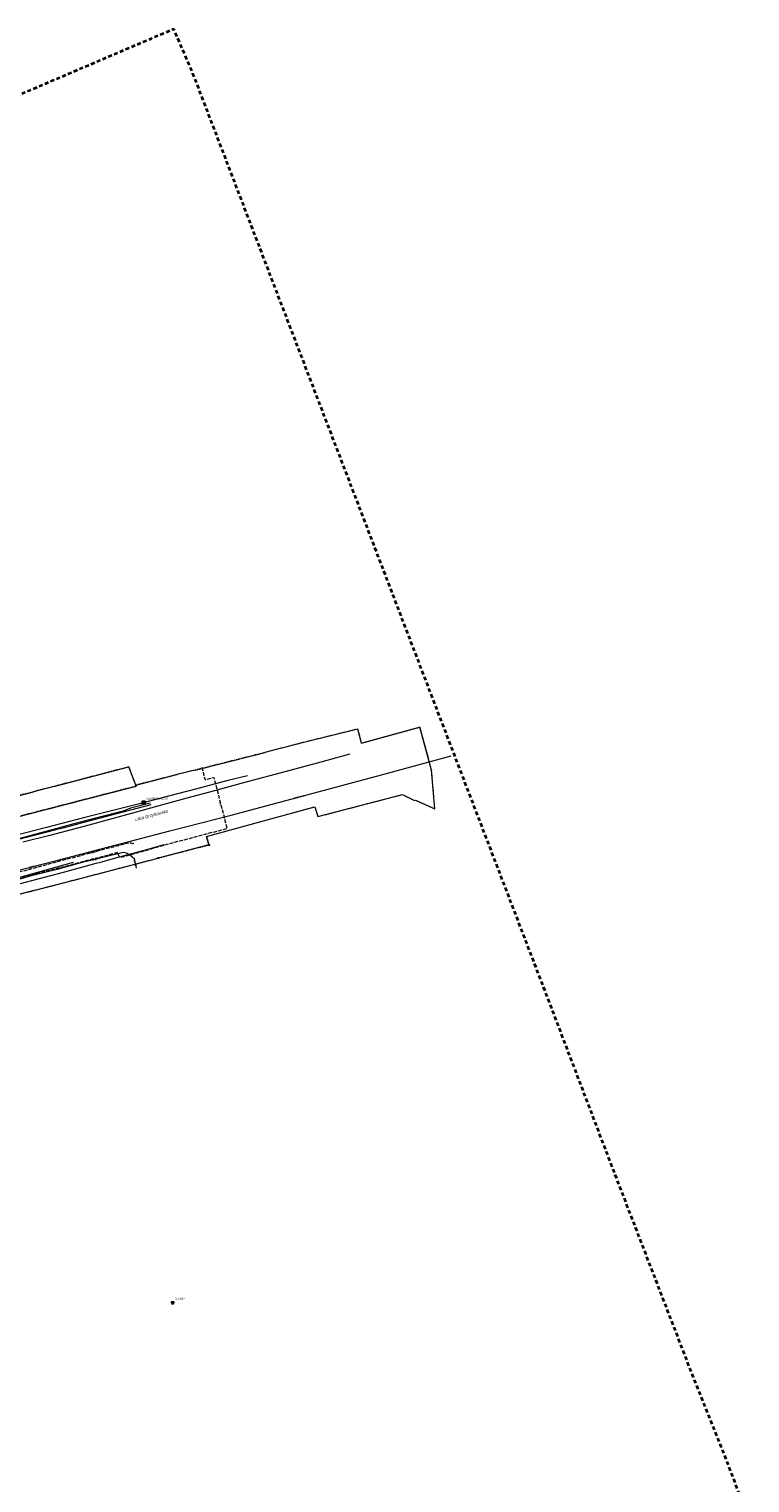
# Model space of a CAD drawing. Header units: metres. Extents: x 0 to 8432273, y 0 to 5705512.
# Tile 32 of 32: x 8404160 to 8404447, y 5704905 to 5705484. Entities that reach past the tile are written whole.
import ezdxf
from ezdxf.enums import TextEntityAlignment as Align

# ---------------------------------------------------------------- set-up
doc = ezdxf.new("R2010")
doc.units = ezdxf.units.M
doc.header["$MEASUREMENT"] = 0
for name, pattern in [('1.5_0.5', [2, 1.5, -0.5]), ('1.5_1.0', [2.5, 1.5, -1]), ('219-500', [0]), ('egug-500', [1, 0.5, -0.5])]:
    doc.linetypes.add(name, pattern=pattern)
doc.layers.get('0').update_dxf_attribs({"color": 250, "linetype": 'CONTINUOUS', "lineweight": 100})
for name, color, linetype in [('202-punkt graniczny', 7, 'CONTINUOUS'), ('202-punkt graniczny-Atr103', 7, 'CONTINUOUS'), ('203-punkt graniczny', 7, 'CONTINUOUS'), ('216-obręb ewidencyjny', 7, 'CONTINUOUS'), ('218-kontur użytku gruntowego', 7, 'CONTINUOUS'), ('219-działka ewidencyjna', 7, 'CONTINUOUS'), ('994-Nazwa ulicy', 7, 'CONTINUOUS'), ('przewód elektroenergetyczny podziemny', 7, 'CONTINUOUS'), ('przewód elektroenergetyczny podziemny - ob. projektowany', 7, 'CONTINUOUS'), ('przewód elektroenergetyczny podziemny - ob. projektowany-Atr1', 7, 'CONTINUOUS'), ('przewód elektroenergetyczny podziemny-Atr1', 7, 'CONTINUOUS'), ('przewód gazowy', 7, 'CONTINUOUS'), ('przewód gazowy-Atr1', 7, 'CONTINUOUS'), ('przewód telekomunikacyjny podziemny', 7, 'CONTINUOUS'), ('przewód wodociągowy - ob. projektowany', 7, 'CONTINUOUS'), ('przewód wodociągowy - ob. projektowany-Atr1', 7, 'CONTINUOUS'), ('rzędna', 7, 'CONTINUOUS'), ('rzędna-Atr2', 7, 'CONTINUOUS'), ('Szczegółowa osnowa geodezyjna pozioma', 7, 'CONTINUOUS'), ('Szczegółowa osnowa geodezyjna pozioma-Atr103', 7, 'CONTINUOUS'), ('Szczegółowa osnowa geodezyjna wysokościowa', 7, 'CONTINUOUS'), ('Szczegółowa osnowa geodezyjna wysokościowa-Atr103', 7, 'CONTINUOUS')]:
    doc.layers.add(name, color=color, linetype=linetype)
doc.layers.add('PL_AR_01-MAPA dwg', color=7, linetype='CONTINUOUS', lineweight=15)
doc.styles.get("Standard").update_dxf_attribs({"font": 'arial.ttf', "width": 0.75})

# ---------------------------------------------------------------- blocks, each defined once
blk = doc.blocks.new('203')
at = {"linetype": 'Continuous', "lineweight": 0}
h = blk.add_hatch(color=0, dxfattribs=at)
edge = h.paths.add_edge_path()
edge.add_arc((0, 0), 0.045, 0, 360)
blk = doc.blocks.new('202')
at = {"color": 0, "linetype": 'Continuous', "lineweight": 0}
blk.add_circle((0, 0), 0.25, dxfattribs=at)
blk = doc.blocks.new('PW01')
at = {"linetype": 'Continuous', "lineweight": 13}
h = blk.add_hatch(color=0, dxfattribs=at)
edge = h.paths.add_edge_path()
edge.add_arc((0, 0), 0.045, 0, 360)
blk = doc.blocks.new('OSSP')
at = {"color": 0}
for p, q in [((-0.626, 0.625), (-0.626, -0.625)), ((-0.626, 0.625), (-0.626, -0.625)), ((0.624, 0.625), (-0.626, 0.625)), ((0.624, 0.625), (-0.626, 0.625)), ((0.3, 0), (-0.3, 0)), ((0.3, 0), (-0.3, 0)), ((0, -0.3), (0, 0.3)), ((0, -0.3), (0, 0.3)), ((0.624, -0.625), (0.624, 0.625)), ((0.624, -0.625), (0.624, 0.625)), ((-0.626, -0.625), (0.624, -0.625)), ((-0.626, -0.625), (0.624, -0.625))]:
    blk.add_line(p, q, dxfattribs=at)
blk = doc.blocks.new('OSSH')
at = {"color": 0}
for p, q in [((0, -0.721), (-0.624, 0.362)), ((0.626, 0.362), (-0.624, 0.362)), ((-0.25, 0), (0.25, 0)), ((0.626, 0.362), (0, -0.721)), ((0, -0.25), (0, 0.25))]:
    blk.add_line(p, q, dxfattribs=at)
blk = doc.blocks.new('MDCP')
at = {"layer": '216-obręb ewidencyjny', "color": 7, "linetype": '1.5_1.0', "lineweight": 35, "flags": 128}
blk.add_lwpolyline([(8404146.36, 5705453.78), (8404111.36, 5705441.78), (8403920.07, 5705370.27), (8403918.77, 5705369.78), (8403913.37, 5705367.76), (8403915.1, 5705360.63), (8403917.12, 5705352.7), (8403937.18, 5705274.23), (8403937.59, 5705272.63), (8403940.13, 5705262.66), (8403940.22, 5705262.31), (8403964.9, 5705124.72), (8403969.67, 5705098.09), (8403969.09, 5705097.93), (8403972.52, 5705080.46), (8404007.86, 5704900.21), (8404028.72, 5704792.65), (8404031.53, 5704778.14), (8404034.31, 5704763.98), (8404037.3, 5704748.7), (8404437.69, 5704886.35), (8404446.65, 5704889.43), (8404442.5, 5704900.38), (8404437.79, 5704912.81), (8404423.41, 5704948.87), (8404412, 5704978.45), (8404391.39, 5705031.85), (8404368.9, 5705090.84), (8404326.69, 5705200.83), (8404224.84, 5705466.28), (8404217.17, 5705484), (8404208.12, 5705480.14)], close=True, dxfattribs=at)
at = {"layer": '218-kontur użytku gruntowego', "color": 3, "linetype": 'egug-500', "lineweight": 18, "flags": 128}
for points in [[(8404290.5, 5705205.16), (8404269.98, 5705200.12)], [(8404292, 5705199.54), (8404290.5, 5705205.16)], [(8404315.24, 5705205.95), (8404292, 5705199.54)], [(8404319.88, 5705188.83), (8404315.24, 5705205.95)], [(8404253.94, 5705195.96), (8404249.31, 5705194.76)], [(8404269.98, 5705200.12), (8404253.94, 5705195.96)], [(8404199.32, 5705190.12), (8404169.39, 5705182.29)], [(8404202.02, 5705182.85), (8404199.32, 5705190.12)], [(8404249.31, 5705194.76), (8404225.74, 5705188.83)], [(8404218.89, 5705187.14), (8404202.02, 5705182.85)], [(8404225.74, 5705188.83), (8404218.89, 5705187.14)], [(8404321.15, 5705173.4), (8404319.88, 5705188.83)], [(8404161.34, 5705180.18), (8404130.28, 5705172.05)], [(8404169.39, 5705182.29), (8404161.34, 5705180.18)], [(8404162.63, 5705172.2), (8404202.18, 5705182.42)], [(8404202.18, 5705182.42), (8404162.63, 5705172.2)], [(8404202.18, 5705182.42), (8404202.02, 5705182.85)], [(8404202.02, 5705182.85), (8404202.18, 5705182.42)], [(8404274.55, 5705170.3), (8404308.33, 5705179.1)], [(8404308.33, 5705179.1), (8404313.01, 5705176.69)], [(8404130.32, 5705163.85), (8404162.63, 5705172.2)], [(8404162.63, 5705172.2), (8404130.32, 5705163.85)], [(8404251.43, 5705168.23), (8404273.34, 5705174.24)], [(8404273.34, 5705174.24), (8404274.55, 5705170.3)], [(8404313.01, 5705176.69), (8404313.42, 5705176.85)], [(8404313.42, 5705176.85), (8404321.15, 5705173.4)], [(8404230.19, 5705162.37), (8404251.43, 5705168.23)], [(8404231.19, 5705159.01), (8404230.19, 5705162.37)], [(8404211.02, 5705153.79), (8404231.19, 5705159.01)], [(8404179.89, 5705145.65), (8404211.02, 5705153.79)], [(8404162.03, 5705141), (8404179.89, 5705145.65)], [(8404141.72, 5705135.71), (8404162.03, 5705141)]]:
    blk.add_lwpolyline(points, dxfattribs=at)
at = {"layer": '219-działka ewidencyjna', "color": 7, "linetype": '219-500', "lineweight": 18, "flags": 128}
for points in [[(8404290.5, 5705205.16), (8404269.98, 5705200.12)], [(8404292, 5705199.54), (8404290.5, 5705205.16)], [(8404292, 5705199.54), (8404315.24, 5705205.95)], [(8404319.88, 5705188.83), (8404315.24, 5705205.95)], [(8404249.31, 5705194.76), (8404253.94, 5705195.96)], [(8404269.98, 5705200.12), (8404253.94, 5705195.96)], [(8404169.39, 5705182.29), (8404199.32, 5705190.12)], [(8404202.02, 5705182.85), (8404199.32, 5705190.12)], [(8404225.74, 5705188.83), (8404249.31, 5705194.76)], [(8404202.02, 5705182.85), (8404218.89, 5705187.14)], [(8404225.74, 5705188.83), (8404218.89, 5705187.14)], [(8404321.15, 5705173.4), (8404319.88, 5705188.83)], [(8404130.28, 5705172.05), (8404161.34, 5705180.18)], [(8404169.39, 5705182.29), (8404161.34, 5705180.18)], [(8404162.63, 5705172.2), (8404202.18, 5705182.42)], [(8404202.18, 5705182.42), (8404202.02, 5705182.85)], [(8404274.55, 5705170.3), (8404308.33, 5705179.1)], [(8404308.33, 5705179.1), (8404313.01, 5705176.69)], [(8404130.32, 5705163.85), (8404162.63, 5705172.2)], [(8404251.43, 5705168.23), (8404273.34, 5705174.24)], [(8404273.34, 5705174.24), (8404274.55, 5705170.3)], [(8404313.01, 5705176.69), (8404313.42, 5705176.85)], [(8404313.42, 5705176.85), (8404321.15, 5705173.4)], [(8404230.19, 5705162.37), (8404251.43, 5705168.23)], [(8404230.19, 5705162.37), (8404231.19, 5705159.01)], [(8404231.19, 5705159.01), (8404211.02, 5705153.79)], [(8404179.89, 5705145.65), (8404211.02, 5705153.79)], [(8404162.03, 5705141), (8404179.89, 5705145.65)], [(8404162.03, 5705141), (8404141.72, 5705135.71)]]:
    blk.add_lwpolyline(points, dxfattribs=at)
at = {"layer": 'przewód elektroenergetyczny podziemny', "color": 1, "linetype": 'Continuous', "lineweight": 18, "flags": 128}
for points in [[(8404287.33, 5705195.12), (8404274.24, 5705191.54), (8404263.44, 5705188.64), (8404244.42, 5705183.58), (8404233.38, 5705180.61), (8404224.42, 5705178.12), (8404212.68, 5705174.95), (8404199.77, 5705171.41), (8404183.37, 5705166.94), (8404167.84, 5705162.72), (8404157.12, 5705160.1)], [(8404246.5, 5705186.56), (8404238.75, 5705184.61), (8404226.31, 5705181.33), (8404210.95, 5705177.41), (8404203.48, 5705175.43), (8404197.13, 5705173.81), (8404188.12, 5705171.51), (8404181.8, 5705169.91), (8404166.43, 5705165.99), (8404149.47, 5705161.62)], [(8404207.77, 5705175.68), (8404199.99, 5705173.6), (8404197.09, 5705172.44), (8404186.54, 5705169.78), (8404177.35, 5705167.42), (8404169.09, 5705165.1), (8404159.88, 5705162.61), (8404152.83, 5705160.73)], [(8404208.06, 5705175.02), (8404196.94, 5705172.02), (8404182.8, 5705168.36), (8404173.04, 5705165.74), (8404169.71, 5705164.85), (8404157.82, 5705161.8), (8404156.37, 5705161.42), (8404150.11, 5705159.79), (8404145.58, 5705158.62), (8404127.14, 5705153.76), (8404110.37, 5705149.4), (8404098.27, 5705146.33), (8404087.35, 5705143.66), (8404080.8, 5705141.98), (8404074.38, 5705140.33), (8404058.41, 5705136.16), (8404048.51, 5705133.61), (8404044.63, 5705132.61), (8404033.81, 5705129.75), (8404016.18, 5705125.16), (8403996.9, 5705120.13), (8403985.68, 5705117.02), (8403985.15, 5705116.9)], [(8404213.21, 5705159), (8404205.8, 5705156.93), (8404195.41, 5705154.09), (8404188.75, 5705152.27), (8404188.48, 5705152.2), (8404185.2, 5705151.3), (8404173.11, 5705148.07), (8404163.08, 5705145.42), (8404155.94, 5705143.48)], [(8404154.69, 5705145.07), (8404160.85, 5705147.01), (8404171.81, 5705149.65), (8404173.17, 5705150.02), (8404181.82, 5705152.39), (8404184.77, 5705153.13), (8404189.51, 5705154.31), (8404196, 5705155.83), (8404197.18, 5705156.09), (8404198.28, 5705155.88), (8404199.61, 5705155.17), (8404201.36, 5705153.54), (8404202.21, 5705149.8)]]:
    blk.add_lwpolyline(points, dxfattribs=at)
at = {"layer": 'przewód elektroenergetyczny podziemny - ob. projektowany', "color": 1, "linetype": '1.5_0.5', "lineweight": 18, "flags": 128}
blk.add_lwpolyline([(8404228.33, 5705189.95), (8404229.64, 5705184.97), (8404233.11, 5705185.91), (8404238.38, 5705165.63), (8404238.12, 5705165.41), (8404218.78, 5705160.31), (8404195.79, 5705153.93), (8404194.72, 5705155.92), (8404181.48, 5705152.44), (8404172.12, 5705149.94), (8404160.7, 5705147.13), (8404148.8, 5705143.49), (8404140.72, 5705141.27), (8404139.48, 5705141.95), (8404128.19, 5705139.05), (8404128.93, 5705136.16), (8404079.18, 5705123.4), (8404078, 5705124.73), (8404063.45, 5705121.06), (8404024.1, 5705110.77), (8404013.74, 5705107.93), (8404013.15, 5705107.52), (8403988.61, 5705101.01), (8403987.96, 5705099.86), (8403981.09, 5705098.05), (8403978.24, 5705094.88), (8403980.76, 5705084.25), (8403966.59, 5705081.25), (8403965.77, 5705085.11), (8403954.62, 5705083.96), (8403948.81, 5705086.13), (8403947.64, 5705088.03), (8403906.62, 5705077.24), (8403894.31, 5705073.93), (8403889.2, 5705074.65), (8403870.27, 5705069.65), (8403853.52, 5705065.42), (8403851.89, 5705068.06), (8403840.42, 5705065.14), (8403840.98, 5705060.46), (8403832.17, 5705057.88), (8403826.41, 5705056.71), (8403825.05, 5705058.55), (8403813.84, 5705055.65), (8403813.53, 5705050.91), (8403804.97, 5705048.76), (8403784.36, 5705043.39), (8403787.89, 5705029.05), (8403738.03, 5705012.12), (8403745.9, 5704991.39), (8403756.67, 5704963.9), (8403767.69, 5704938.67), (8403768.93, 5704938.15), (8403775.49, 5704923.65), (8403784.73, 5704904.57), (8403786.35, 5704901), (8403800.33, 5704873.61), (8403805.32, 5704864.06), (8403804.97, 5704861.53), (8403812.89, 5704846.95), (8403816.59, 5704844.69), (8403817.41, 5704843.19), (8403817.78, 5704837.39), (8403827.28, 5704820.53), (8403813.2, 5704812.86), (8403823.45, 5704791.81), (8403828.11, 5704775.01), (8403832.92, 5704766.63), (8403818.05, 5704758.69), (8403815.3, 5704754.32), (8403812.3, 5704749.62), (8403809.17, 5704744.59), (8403793.02, 5704735.05), (8403780.51, 5704727.5), (8403780.93, 5704725.43), (8403742.06, 5704703.14), (8403737.01, 5704700.48), (8403725.85, 5704697.28), (8403696.34, 5704688.61), (8403648.35, 5704675.37), (8403616.84, 5704666.54), (8403618.28, 5704660.35), (8403633.71, 5704605.08), (8403645.28, 5704608.13), (8403642.9, 5704616.35), (8403678.66, 5704627.24), (8403698.75, 5704633.29), (8403699.54, 5704630.75), (8403715.33, 5704635.04), (8403748.99, 5704644.9), (8403772.44, 5704651.69), (8403787.28, 5704655.91), (8403800.81, 5704659.78), (8403801.81, 5704652.99), (8403803.37, 5704649.44), (8403827.27, 5704651.98), (8403837.29, 5704652.2), (8403838.14, 5704657.63), (8403841.57, 5704658.32), (8403844.59, 5704658.51), (8403850.83, 5704656.56), (8403855.29, 5704647.85), (8403855.66, 5704646.55), (8403873.37, 5704585.53)], dxfattribs=at)
at = {"layer": 'przewód gazowy', "color": 52, "linetype": 'Continuous', "lineweight": 18, "flags": 128}
blk.add_lwpolyline([(8403972.71, 5705100.91), (8404007.24, 5705109.95), (8404139.54, 5705144.96), (8404171.48, 5705153.03), (8404215.55, 5705164.62), (8404240.55, 5705171.04), (8404299.97, 5705186.96), (8404327.71, 5705194.47)], dxfattribs=at)
at = {"layer": 'przewód telekomunikacyjny podziemny', "color": 30, "linetype": 'Continuous', "lineweight": 18, "flags": 128}
blk.add_lwpolyline([(8403974.95, 5705095.82), (8403975.75, 5705095.59), (8403978.78, 5705097.12), (8403987.3, 5705099.18), (8404146.68, 5705140.54), (8404147.23, 5705143.8), (8404177.25, 5705152.18)], dxfattribs=at)
at = {"layer": 'przewód wodociągowy - ob. projektowany', "color": 5, "linetype": '1.5_0.5', "lineweight": 18, "flags": 128}
blk.add_lwpolyline([(8404201.23, 5705159.56), (8404200.78, 5705159.44), (8404199.63, 5705159.84), (8404195.12, 5705158.69), (8404194.24, 5705158.47), (8404190.05, 5705157.39), (8404188.71, 5705157), (8404186.28, 5705156.38), (8404181.28, 5705155.04), (8404152.48, 5705147.33), (8404142.46, 5705144.58), (8404137.38, 5705143.1), (8404122.39, 5705138.89), (8404113.95, 5705136.69), (8404102.17, 5705133.58), (8404080.42, 5705127.91), (8404057.26, 5705121.83), (8404041.12, 5705117.69), (8404028.38, 5705114.3), (8404009.81, 5705109.24), (8404008.08, 5705108.73), (8404002.69, 5705107.1), (8403991.98, 5705104), (8403988.53, 5705103.05), (8403987.43, 5705102.48), (8403986.57, 5705102.27)], dxfattribs=at)
at = {"layer": '202-punkt graniczny', "color": 7, "linetype": 'Continuous', "lineweight": 18}
for p in [(8404231.19, 5705159.01), (8404211.02, 5705153.79)]:
    blk.add_blockref('202', p, dxfattribs=at)
at = {"layer": '203-punkt graniczny', "color": 7, "linetype": 'Continuous', "lineweight": 18}
for p in [(8404290.5, 5705205.16), (8404315.24, 5705205.95), (8404253.94, 5705195.96), (8404269.98, 5705200.12), (8404292, 5705199.54), (8404199.32, 5705190.12), (8404249.31, 5705194.76), (8404218.89, 5705187.14), (8404225.74, 5705188.83), (8404319.88, 5705188.83), (8404161.34, 5705180.18), (8404169.39, 5705182.29), (8404202.02, 5705182.85), (8404202.18, 5705182.42), (8404308.33, 5705179.1), (8404162.63, 5705172.2), (8404273.34, 5705174.24), (8404313.01, 5705176.69), (8404313.42, 5705176.85), (8404321.15, 5705173.4), (8404251.43, 5705168.23), (8404274.55, 5705170.3), (8404230.19, 5705162.37), (8404179.89, 5705145.65), (8404162.03, 5705141)]:
    blk.add_blockref('203', p, dxfattribs=at)
at = {"layer": 'rzędna', "color": 1, "linetype": 'Continuous', "lineweight": 18, "rotation": 179.999}
for p in [(8404199.61, 5705155.17), (8404173.17, 5705150.02), (8404184.77, 5705153.13), (8404201.36, 5705153.54), (8404160.85, 5705147.01)]:
    blk.add_blockref('PW01', p, dxfattribs=at)
at = {"layer": 'Szczegółowa osnowa geodezyjna pozioma', "color": 7, "linetype": 'Continuous', "lineweight": 18}
blk.add_blockref('OSSP', (8404205.18, 5705175.81), dxfattribs=at)
at = {"layer": 'Szczegółowa osnowa geodezyjna wysokościowa', "color": 7, "linetype": 'Continuous', "lineweight": 18}
blk.add_blockref('OSSH', (8404216.71, 5704976.69), dxfattribs=at)
at = {"layer": '202-punkt graniczny-Atr103', "color": 7, "width": 0.667}
for p in [(8404231.19, 5705159.01), (8404231.19, 5705159.01), (8404211.02, 5705153.79), (8404211.02, 5705153.79)]:
    blk.add_text('-', height=0.75, dxfattribs=at).set_placement(p, align=Align.BOTTOM_LEFT)
at = {"layer": '994-Nazwa ulicy', "color": 7, "linetype": 'Continuous', "lineweight": 25, "oblique": 15, "width": 0.79}
blk.add_text('ulica Grzybowska', height=1.25, rotation=14.971, dxfattribs=at).set_placement((8404201.89, 5705168.45))
at = {"layer": 'przewód elektroenergetyczny podziemny - ob. projektowany-Atr1', "color": 1, "width": 0.667}
blk.add_text('proj. e', height=0.75, rotation=285.216, dxfattribs=at).set_placement((8404235.8, 5705175.11), align=Align.MIDDLE_CENTER)
at = {"layer": 'przewód elektroenergetyczny podziemny-Atr1', "color": 1, "width": 0.667}
for rotation, p in [(13.704, (8404173.07, 5705166.16)), (13.468, (8404170.06, 5705149.26))]:
    blk.add_text('eWD', height=0.75, rotation=rotation, dxfattribs=at).set_placement(p, align=Align.MIDDLE_CENTER)
at = {"layer": 'przewód gazowy-Atr1', "color": 52, "width": 0.667}
for p in [(8404267.04, 5705178.14), (8404161.69, 5705150.53)]:
    blk.add_text('gB300-niecz.', height=0.75, rotation=14.823, dxfattribs=at).set_placement(p, align=Align.MIDDLE_CENTER)
at = {"layer": 'przewód wodociągowy - ob. projektowany-Atr1', "color": 5, "width": 0.667}
blk.add_text('proj. w', height=0.75, rotation=15.003, dxfattribs=at).set_placement((8404183.99, 5705155.76), align=Align.MIDDLE_LEFT)
at = {"layer": 'rzędna-Atr2', "color": 1, "width": 0.667}
for s, rotation, p in [('111.75', 15.333, (8404174.91, 5705150.61)), ('111.75', 13.172, (8404185.25, 5705153.13)), ('111.85', 285, (8404201.39, 5705153.21)), ('111.85', 14.365, (8404161.68, 5705147.2))]:
    blk.add_text(s, height=0.75, rotation=rotation, dxfattribs=at).set_placement(p, align=Align.MIDDLE_LEFT)
at = {"layer": 'Szczegółowa osnowa geodezyjna pozioma-Atr103', "color": 7, "oblique": 15, "width": 0.667}
blk.add_text('N34138Bd2-SP11730', height=0.75, dxfattribs=at).set_placement((8404206.18, 5705176.81), align=Align.BOTTOM_LEFT)
at = {"layer": 'Szczegółowa osnowa geodezyjna wysokościowa-Atr103', "color": 7, "width": 0.667}
blk.add_text('311-0439', height=0.75, dxfattribs=at).set_placement((8404217.71, 5704977.69), align=Align.BOTTOM_LEFT)

msp = doc.modelspace()

# ---------------------------------------------------------------- block references
at = {"layer": 'PL_AR_01-MAPA dwg', "linetype": 'Continuous'}
msp.add_blockref('MDCP', (0, 0), dxfattribs=at)

doc.saveas('drawing.dxf')
